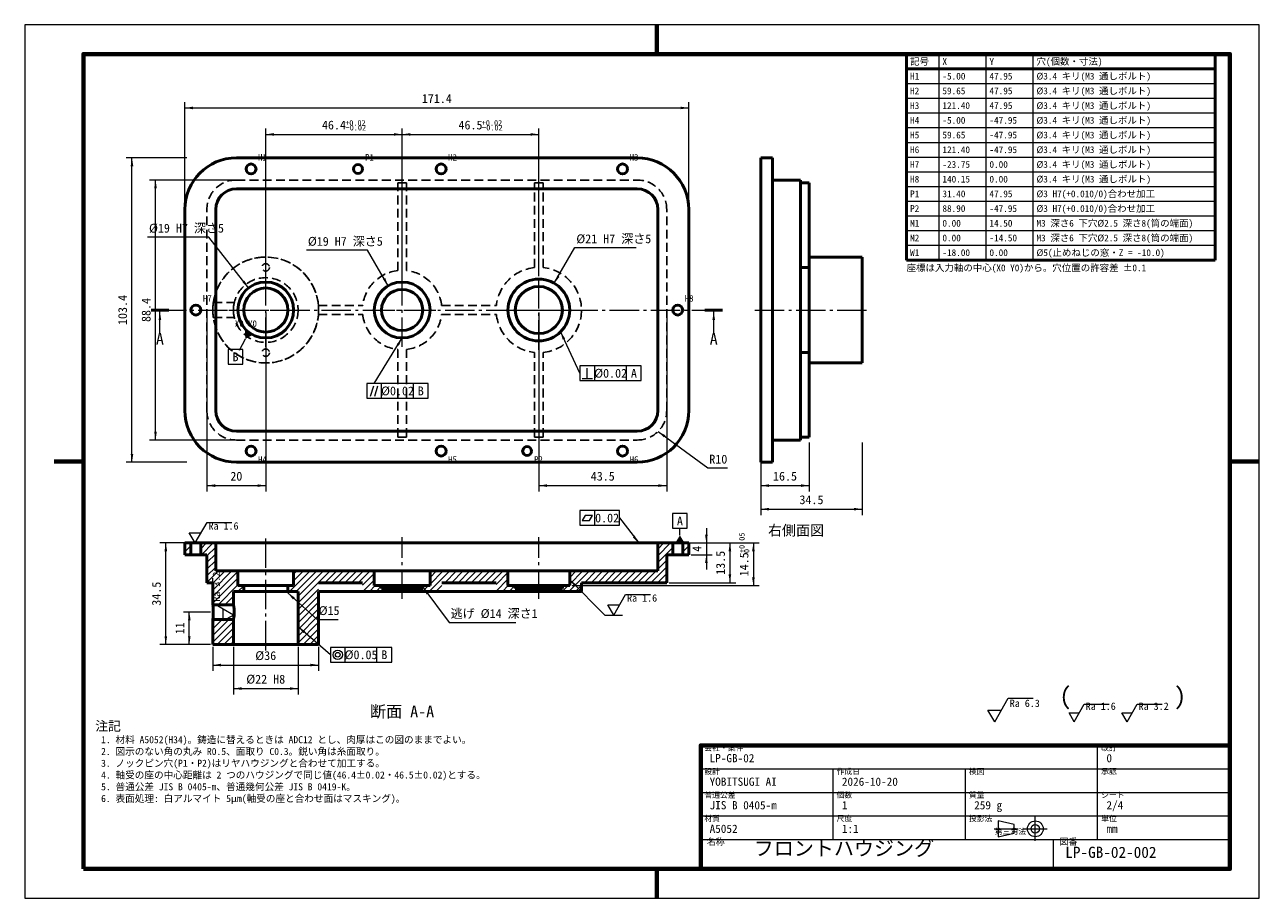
# Model space of a CAD drawing. Header units: millimetres. Extents: x 0 to 420, y 0 to 297.
import ezdxf
from ezdxf.enums import TextEntityAlignment as Align

# ---------------------------------------------------------------- set-up
doc = ezdxf.new("R2010")
doc.units = ezdxf.units.MM
doc.linetypes.add('GB_CENTER', pattern=[14, 10, -1.5, 1, -1.5])
doc.linetypes.add('GB_HIDDEN', pattern=[4.5, 3, -1.5])
for name, color, linetype, lineweight in [('BORDER', 7, 'Continuous', 70), ('CENTER', 7, 'GB_CENTER', 20), ('CUT', 7, 'Continuous', 50), ('DIM', 7, 'Continuous', 20), ('HATCH', 7, 'Continuous', 13), ('HIDDEN', 7, 'GB_HIDDEN', 25), ('OUTLINE', 7, 'Continuous', 50), ('TEXT', 7, 'Continuous', 20), ('THIN', 7, 'Continuous', 20)]:
    doc.layers.add(name, color=color, linetype=linetype, lineweight=lineweight)
doc.styles.add('JP', font='msgothic.ttc')

msp = doc.modelspace()

# ---------------------------------------------------------------- linework, layer by layer
at = {"layer": 'BORDER'}
for p, q in [((215, 287), (215, 297)), ((10, 148.5), (20, 148.5)), ((410, 148.5), (420, 148.5)), ((215, 0), (215, 10))]:
    msp.add_line(p, q, dxfattribs=at)
for points in [[(20, 10), (410, 10), (410, 287), (20, 287)], [(230, 10), (410, 10), (410, 52), (230, 52)]]:
    msp.add_lwpolyline(points, close=True, dxfattribs=at)
at = {"layer": 'CENTER'}
for p, q in [((82, 187.5), (82, 212.5)), ((128.4, 187.5), (128.4, 212.5)), ((174.9, 186.5), (174.9, 213.5)), ((45, 200), (235.4, 200)), ((69.5, 200), (94.5, 200)), ((115.9, 200), (140.9, 200)), ((161.4, 200), (188.4, 200)), ((248.4, 200), (286.9, 200)), ((82, 84.3), (82, 122.8)), ((128.4, 101.8), (128.4, 122.8)), ((174.9, 101.8), (174.9, 122.8)), ((343.8, 19.55), (343.8, 27.65)), ((329.85, 23.6), (337.95, 23.6)), ((339.75, 23.6), (347.85, 23.6))]:
    msp.add_line(p, q, dxfattribs=at)
at = {"layer": 'CUT'}
for p, q in [((43, 200), (49, 200)), ((231.4, 200), (237.4, 200))]:
    msp.add_line(p, q, dxfattribs=at)
at = {"layer": 'DIM'}
for p, q in [((54.5, 235.5), (54.5, 270.7)), ((225.9, 235.5), (225.9, 270.7)), ((54.5, 268.7), (225.9, 268.7)), ((82, 211.5), (82, 261.7)), ((128.4, 211.5), (128.4, 261.7)), ((128.4, 211.5), (128.4, 261.7)), ((174.9, 211.5), (174.9, 261.7)), ((82, 259.7), (128.4, 259.7)), ((128.4, 259.7), (174.9, 259.7)), ((55.2, 251.7), (34.5, 251.7)), ((36.5, 148.3), (36.5, 251.7)), ((71.2, 244.2), (42.5, 244.2)), ((44.5, 155.8), (44.5, 244.2)), ((62.61, 224.82), (41.79, 224.82)), ((76.15, 207.49), (62.61, 224.82)), ((116.65, 220.35), (95.83, 220.35)), ((123.65, 208.23), (116.65, 220.35)), ((180.15, 209.09), (187.15, 221.22)), ((187.15, 221.22), (207.97, 221.22)), ((46, 192), (46, 199.4)), ((62, 199.2), (62, 138.3)), ((82, 199.2), (82, 138.3)), ((174.9, 199.2), (174.9, 138.3)), ((218.4, 199.2), (218.4, 138.3)), ((234.4, 192), (234.4, 199.4)), ((75.05, 190.12), (72.93, 186.27)), ((118.9, 175), (128.4, 190.5)), ((188.9, 178.5), (182.25, 192.65)), ((193.9, 176), (193.9, 181)), ((204.75, 176), (204.75, 181)), ((189.65, 176.75), (193.15, 176.75)), ((191.4, 176.75), (191.4, 180.25)), ((117.68, 170.75), (118.73, 174.25)), ((119.08, 170.75), (120.12, 174.25)), ((121.4, 170), (121.4, 175)), ((132.25, 170), (132.25, 175)), ((71.2, 155.8), (42.5, 155.8)), ((215.47, 158.73), (232.4, 146.3)), ((250.4, 155), (250.4, 138.3)), ((250.4, 155), (250.4, 130.3)), ((266.9, 155), (266.9, 138.3)), ((284.9, 155), (284.9, 130.3)), ((55.2, 148.3), (34.5, 148.3)), ((232.4, 146.3), (239.12, 146.3)), ((62, 140.3), (82, 140.3)), ((174.9, 140.3), (218.4, 140.3)), ((250.4, 140.3), (266.9, 140.3)), ((193.9, 126.8), (193.9, 131.8)), ((250.4, 132.3), (284.9, 132.3)), ((58, 120.8), (62.04, 127.8)), ((62.04, 127.8), (70.52, 127.8)), ((202.36, 129.3), (208.9, 120.8)), ((58, 120.8), (55.98, 124.3)), ((55.98, 124.3), (60.02, 124.3)), ((222.9, 123.4), (222.9, 125.8)), ((231.9, 125.8), (231.9, 111.8)), ((61.2, 120.8), (46, 120.8)), ((48, 86.3), (48, 120.8)), ((175.7, 120.8), (249.9, 120.8)), ((219.2, 120.8), (241.9, 120.8)), ((226.7, 120.8), (233.9, 120.8)), ((239.9, 120.8), (239.9, 107.3)), ((247.9, 120.8), (247.9, 106.3)), ((226.7, 116.8), (233.9, 116.8)), ((64, 100.34), (64, 108.82)), ((135.4, 105.8), (144.4, 93.8)), ((185.4, 108.3), (197.4, 96.3)), ((186.2, 106.3), (249.9, 106.3)), ((219.2, 107.3), (241.9, 107.3)), ((89.5, 103.8), (99.5, 94.8)), ((200.4, 96.3), (204.44, 103.3)), ((204.44, 103.3), (212.92, 103.3)), ((63.2, 97.3), (54, 97.3)), ((56, 86.3), (56, 97.3)), ((71, 96.3), (64, 100.34)), ((67.5, 94.28), (67.5, 98.32)), ((200.4, 96.3), (198.38, 99.8)), ((198.38, 99.8), (202.42, 99.8)), ((71, 96.3), (67.5, 94.28)), ((99.5, 94.8), (106.67, 94.8)), ((144.4, 93.8), (167.08, 93.8)), ((197.4, 96.3), (203.4, 96.3)), ((104, 82.8), (93, 92.3)), ((63.2, 86.3), (46, 86.3)), ((63.2, 86.3), (54, 86.3)), ((64, 85.5), (64, 77.3)), ((71, 85.5), (71, 69.3)), ((93, 85.5), (93, 69.3)), ((100, 85.5), (100, 77.3)), ((109, 80.3), (109, 85.3)), ((119.85, 80.3), (119.85, 85.3)), ((64, 79.3), (100, 79.3)), ((71, 71.3), (93, 71.3)), ((330, 60), (334.62, 68)), ((334.62, 68), (343.1, 68)), ((330, 60), (327.69, 64)), ((327.69, 64), (332.31, 64)), ((357, 60), (355.27, 63)), ((355.27, 63), (358.73, 63)), ((357, 60), (360.46, 66)), ((360.46, 66), (368.94, 66)), ((375, 60), (373.27, 63)), ((373.27, 63), (376.73, 63)), ((375, 60), (378.46, 66)), ((378.46, 66), (386.94, 66))]:
    msp.add_line(p, q, dxfattribs=at)
for points in [[(69.22, 181.58), (74.22, 181.58), (74.22, 186.58), (69.22, 186.58)], [(188.9, 176), (209.75, 176), (209.75, 181), (188.9, 181)], [(116.4, 170), (137.25, 170), (137.25, 175), (116.4, 175)], [(188.9, 126.8), (202.36, 126.8), (202.36, 131.8), (188.9, 131.8)], [(220.4, 125.8), (225.4, 125.8), (225.4, 130.8), (220.4, 130.8)], [(189.65, 128.43), (192.1, 128.43), (193.15, 130.18), (190.7, 130.18)], [(104, 80.3), (124.85, 80.3), (124.85, 85.3), (104, 85.3)]]:
    msp.add_lwpolyline(points, close=True, dxfattribs=at)
for radius in [1.57, 0.787]:
    msp.add_circle((106.5, 82.8), radius, dxfattribs=at)
for points in [[(54.5, 268.7), (57.3, 269.15), (57.3, 268.25)], [(225.9, 268.7), (223.1, 268.25), (223.1, 269.15)], [(82, 259.7), (84.8, 260.15), (84.8, 259.25)], [(128.4, 259.7), (125.6, 259.25), (125.6, 260.15)], [(128.4, 259.7), (131.2, 260.15), (131.2, 259.25)], [(174.9, 259.7), (172.1, 259.25), (172.1, 260.15)], [(36.5, 251.7), (36.95, 248.9), (36.05, 248.9)], [(44.5, 244.2), (44.95, 241.4), (44.05, 241.4)], [(123.65, 208.23), (121.86, 210.43), (122.64, 210.88)], [(180.15, 209.09), (181.16, 211.74), (181.94, 211.29)], [(76.15, 207.49), (74.07, 209.42), (74.78, 209.97)], [(46, 199.4), (46.45, 196.6), (45.55, 196.6)], [(234.4, 199.4), (234.85, 196.6), (233.95, 196.6)], [(77.7, 191.63), (74.9, 193.17), (75.05, 190.12)], [(128.4, 190.5), (127.32, 187.88), (126.55, 188.35)], [(182.25, 192.65), (183.85, 190.31), (183.03, 189.92)], [(44.5, 155.8), (44.05, 158.6), (44.95, 158.6)], [(215.47, 158.73), (217.99, 157.43), (217.46, 156.71)], [(36.5, 148.3), (36.05, 151.1), (36.95, 151.1)], [(62, 140.3), (64.8, 140.75), (64.8, 139.85)], [(82, 140.3), (79.2, 139.85), (79.2, 140.75)], [(174.9, 140.3), (177.7, 140.75), (177.7, 139.85)], [(218.4, 140.3), (215.6, 139.85), (215.6, 140.75)], [(250.4, 140.3), (253.2, 140.75), (253.2, 139.85)], [(266.9, 140.3), (264.1, 139.85), (264.1, 140.75)], [(250.4, 132.3), (253.2, 132.75), (253.2, 131.85)], [(284.9, 132.3), (282.1, 131.85), (282.1, 132.75)], [(208.9, 120.8), (206.84, 122.74), (207.55, 123.29)], [(221.3, 120.8), (224.5, 120.8), (222.9, 123.4)], [(231.9, 120.8), (231.45, 123.6), (232.35, 123.6)], [(48, 120.8), (48.45, 118), (47.55, 118)], [(239.9, 120.8), (240.35, 118), (239.45, 118)], [(247.9, 120.8), (248.35, 118), (247.45, 118)], [(231.9, 116.8), (232.35, 114), (231.45, 114)], [(239.9, 107.3), (239.45, 110.1), (240.35, 110.1)], [(135.4, 105.8), (137.44, 103.83), (136.72, 103.29)], [(185.4, 108.3), (187.7, 106.64), (187.06, 106)], [(247.9, 106.3), (247.45, 109.1), (248.35, 109.1)], [(89.5, 103.8), (91.88, 102.26), (91.28, 101.59)], [(56, 97.3), (56.45, 94.5), (55.55, 94.5)], [(48, 86.3), (47.55, 89.1), (48.45, 89.1)], [(56, 86.3), (55.55, 89.1), (56.45, 89.1)], [(93, 92.3), (95.41, 90.81), (94.82, 90.13)], [(64, 79.3), (66.8, 79.75), (66.8, 78.85)], [(100, 79.3), (97.2, 78.85), (97.2, 79.75)], [(71, 71.3), (73.8, 71.75), (73.8, 70.85)], [(93, 71.3), (90.2, 70.85), (90.2, 71.75)]]:
    msp.add_solid(points, dxfattribs=at)
at = {"layer": 'HATCH'}
for p, q in [((54.5, 120.04), (55.26, 120.8)), ((54.5, 117.77), (56.55, 119.82)), ((59.95, 118.86), (61.89, 120.8)), ((60.15, 116.8), (64.15, 120.8)), ((62, 116.39), (65, 119.39)), ((215.4, 116.46), (219.74, 120.8)), ((215.4, 118.72), (217.48, 120.8)), ((215.4, 114.19), (220.45, 119.24)), ((223.85, 120.04), (224.61, 120.8)), ((223.85, 117.77), (225.9, 119.82)), ((55.79, 116.8), (56.55, 117.56)), ((62, 114.13), (65, 117.13)), ((62, 111.86), (65, 114.86)), ((215.4, 111.93), (218.4, 114.93)), ((220.27, 116.8), (220.45, 116.98)), ((225.14, 116.8), (225.9, 117.56)), ((62, 109.6), (65, 112.6)), ((62, 107.34), (65.96, 111.3)), ((64, 104.81), (70.49, 111.3)), ((64, 107.08), (68.22, 111.3)), ((64, 102.55), (72.5, 111.05)), ((90.11, 104.3), (97.11, 111.3)), ((91.5, 107.96), (94.84, 111.3)), ((91.5, 110.22), (92.58, 111.3)), ((92.37, 104.3), (99.37, 111.3)), ((93, 100.41), (103.89, 111.3)), ((93, 102.67), (101.63, 111.3)), ((102.16, 107.3), (106.16, 111.3)), ((104.42, 107.3), (108.42, 111.3)), ((106.68, 107.3), (110.68, 111.3)), ((108.94, 107.3), (112.94, 111.3)), ((111.21, 107.3), (115.21, 111.3)), ((113.47, 107.3), (117.47, 111.3)), ((114.9, 106.47), (118.9, 110.47)), ((137.62, 104.3), (144.62, 111.3)), ((137.9, 106.84), (142.36, 111.3)), ((137.9, 109.1), (140.1, 111.3)), ((142.89, 107.3), (146.89, 111.3)), ((145.15, 107.3), (149.15, 111.3)), ((147.41, 107.3), (151.41, 111.3)), ((149.67, 107.3), (153.67, 111.3)), ((151.94, 107.3), (155.94, 111.3)), ((154.2, 107.3), (158.2, 111.3)), ((156.46, 107.3), (160.46, 111.3)), ((158.73, 107.3), (162.73, 111.3)), ((160.4, 106.71), (164.4, 110.71)), ((185.14, 104.3), (192.14, 111.3)), ((185.4, 106.82), (189.88, 111.3)), ((185.4, 109.08), (187.62, 111.3)), ((190.4, 107.3), (194.4, 111.3)), ((192.67, 107.3), (196.67, 111.3)), ((194.93, 107.3), (198.93, 111.3)), ((197.19, 107.3), (201.19, 111.3)), ((199.45, 107.3), (203.45, 111.3)), ((201.72, 107.3), (205.72, 111.3)), ((203.98, 107.3), (207.98, 111.3)), ((206.24, 107.3), (210.24, 111.3)), ((208.51, 107.3), (212.51, 111.3)), ((210.77, 107.3), (214.77, 111.3)), ((213.03, 107.3), (218.4, 112.67)), ((215.29, 107.3), (218.4, 110.41)), ((64, 100.29), (72.5, 108.79)), ((65.78, 99.8), (72.5, 106.52)), ((72.54, 104.3), (74.5, 106.26)), ((89.5, 105.96), (89.84, 106.3)), ((93, 98.14), (100, 105.14)), ((115, 104.3), (118.9, 108.2)), ((117.26, 104.3), (119.26, 106.3)), ((119.52, 104.3), (121.4, 106.18)), ((121.78, 104.3), (122.78, 105.3)), ((124.05, 104.3), (125.05, 105.3)), ((126.31, 104.3), (127.31, 105.3)), ((128.57, 104.3), (129.57, 105.3)), ((130.83, 104.3), (131.83, 105.3)), ((133.1, 104.3), (134.1, 105.3)), ((135.36, 104.3), (137.36, 106.3)), ((139.89, 104.3), (141.9, 106.31)), ((160.4, 104.45), (164.4, 108.45)), ((162.51, 104.3), (164.51, 106.3)), ((164.78, 104.3), (166.78, 106.3)), ((167.04, 104.3), (168.04, 105.3)), ((169.3, 104.3), (170.3, 105.3)), ((171.56, 104.3), (172.56, 105.3)), ((173.83, 104.3), (174.83, 105.3)), ((176.09, 104.3), (177.09, 105.3)), ((178.35, 104.3), (179.35, 105.3)), ((180.62, 104.3), (181.62, 105.3)), ((182.88, 104.3), (184.88, 106.3)), ((187.4, 104.3), (189.4, 106.3)), ((217.56, 107.3), (218.4, 108.14)), ((68.04, 99.8), (71, 102.76)), ((93, 95.88), (100, 102.88)), ((70.3, 99.8), (71, 100.5)), ((93, 93.62), (100, 100.62)), ((93, 91.36), (100, 98.36)), ((64, 89.31), (69.49, 94.8)), ((64, 91.58), (67.22, 94.8)), ((64, 93.84), (64.96, 94.8)), ((64, 87.05), (71, 94.05)), ((93, 89.09), (100, 96.09)), ((93, 86.83), (100, 93.83)), ((65.51, 86.3), (71, 91.79)), ((67.78, 86.3), (71, 89.52)), ((94.73, 86.3), (100, 91.57)), ((97, 86.3), (100, 89.3)), ((70.04, 86.3), (71, 87.26)), ((99.26, 86.3), (100, 87.04))]:
    msp.add_line(p, q, dxfattribs=at)
at = {"layer": 'HIDDEN'}
for p, q in [((72, 251.7), (208.4, 251.7)), ((72, 244.2), (208.4, 244.2)), ((72, 244.2), (208.4, 244.2)), ((72, 241.2), (208.4, 241.2)), ((126.9, 213.42), (126.9, 243.2)), ((126.9, 243.2), (129.9, 243.2)), ((126.9, 213.42), (126.9, 243.2)), ((126.9, 243.2), (129.9, 243.2)), ((129.9, 213.42), (129.9, 243.2)), ((129.9, 213.42), (129.9, 243.2)), ((173.4, 214.42), (173.4, 243.2)), ((173.4, 243.2), (176.4, 243.2)), ((173.4, 214.42), (173.4, 243.2)), ((173.4, 243.2), (176.4, 243.2)), ((176.4, 214.42), (176.4, 243.2)), ((176.4, 214.42), (176.4, 243.2)), ((54.5, 165.8), (54.5, 234.2)), ((62, 165.8), (62, 234.2)), ((62, 165.8), (62, 234.2)), ((65, 165.8), (65, 234.2)), ((215.4, 165.8), (215.4, 234.2)), ((218.4, 165.8), (218.4, 234.2)), ((218.4, 165.8), (218.4, 234.2)), ((225.9, 165.8), (225.9, 234.2)), ((64.17, 202.5), (71.29, 202.5)), ((64.17, 197.5), (71.29, 197.5)), ((99.94, 201.5), (114.98, 201.5)), ((99.94, 201.5), (114.98, 201.5)), ((99.94, 198.5), (114.98, 198.5)), ((99.94, 198.5), (114.98, 198.5)), ((141.82, 201.5), (160.48, 201.5)), ((141.82, 201.5), (160.48, 201.5)), ((141.82, 198.5), (160.48, 198.5)), ((141.82, 198.5), (160.48, 198.5)), ((126.9, 156.8), (126.9, 186.58)), ((126.9, 156.8), (126.9, 186.58)), ((129.9, 156.8), (129.9, 186.58)), ((129.9, 156.8), (129.9, 186.58)), ((173.4, 156.8), (173.4, 185.58)), ((173.4, 156.8), (173.4, 185.58)), ((176.4, 156.8), (176.4, 185.58)), ((176.4, 156.8), (176.4, 185.58)), ((72, 158.8), (208.4, 158.8)), ((72, 155.8), (208.4, 155.8)), ((72, 155.8), (208.4, 155.8)), ((126.9, 156.8), (129.9, 156.8)), ((126.9, 156.8), (129.9, 156.8)), ((173.4, 156.8), (176.4, 156.8)), ((173.4, 156.8), (176.4, 156.8)), ((72, 148.3), (208.4, 148.3))]:
    msp.add_line(p, q, dxfattribs=at)
for points in [[(64, 200), (64, 200.21), (64, 200.41), (64.01, 200.6), (64.02, 200.79), (64.03, 200.97), (64.04, 201.15), (64.05, 201.31), (64.06, 201.46), (64.07, 201.6), (64.08, 201.73), (64.1, 201.85), (64.11, 201.95), (64.12, 202.05), (64.13, 202.14), (64.14, 202.21), (64.15, 202.28), (64.15, 202.34), (64.16, 202.39), (64.16, 202.43), (64.17, 202.46), (64.17, 202.48), (64.17, 202.5), (64.17, 202.5)], [(64.17, 202.5), (64.17, 202.48), (64.16, 202.43), (64.15, 202.34), (64.14, 202.21), (64.12, 202.05), (64.1, 201.85), (64.07, 201.6), (64.05, 201.31), (64.03, 200.97), (64.01, 200.6), (64, 200.21), (64, 199.79), (64.01, 199.4), (64.03, 199.03), (64.05, 198.69), (64.07, 198.4), (64.1, 198.15), (64.12, 197.95), (64.14, 197.78), (64.15, 197.66), (64.16, 197.57), (64.17, 197.52), (64.17, 197.5)], [(71, 200), (71, 200.21), (71.01, 200.41), (71.02, 200.6), (71.03, 200.79), (71.04, 200.97), (71.06, 201.15), (71.08, 201.31), (71.1, 201.46), (71.12, 201.6), (71.14, 201.73), (71.16, 201.85), (71.17, 201.95), (71.19, 202.05), (71.21, 202.14), (71.23, 202.21), (71.24, 202.28), (71.25, 202.34), (71.26, 202.39), (71.27, 202.43), (71.28, 202.46), (71.28, 202.48), (71.29, 202.5), (71.29, 202.5)], [(71.29, 202.5), (71.28, 202.48), (71.27, 202.43), (71.25, 202.34), (71.23, 202.21), (71.19, 202.05), (71.16, 201.85), (71.12, 201.6), (71.08, 201.31), (71.04, 200.97), (71.02, 200.6), (71, 200.21), (71, 199.79), (71.02, 199.4), (71.04, 199.03), (71.08, 198.69), (71.12, 198.4), (71.16, 198.15), (71.19, 197.95), (71.23, 197.79), (71.25, 197.66), (71.27, 197.57), (71.28, 197.52), (71.29, 197.5)], [(64.17, 197.5), (64.17, 197.5), (64.17, 197.52), (64.17, 197.54), (64.16, 197.57), (64.16, 197.61), (64.15, 197.66), (64.15, 197.72), (64.14, 197.78), (64.13, 197.86), (64.12, 197.95), (64.11, 198.05), (64.1, 198.15), (64.08, 198.27), (64.07, 198.4), (64.06, 198.54), (64.05, 198.69), (64.04, 198.85), (64.03, 199.03), (64.02, 199.21), (64.01, 199.4), (64, 199.59), (64, 199.79), (64, 200)], [(71.29, 197.5), (71.29, 197.5), (71.28, 197.52), (71.28, 197.54), (71.27, 197.57), (71.26, 197.61), (71.25, 197.66), (71.24, 197.72), (71.23, 197.79), (71.21, 197.86), (71.19, 197.95), (71.17, 198.05), (71.16, 198.15), (71.14, 198.27), (71.12, 198.4), (71.1, 198.54), (71.08, 198.69), (71.06, 198.85), (71.04, 199.03), (71.03, 199.21), (71.02, 199.4), (71.01, 199.59), (71, 199.79), (71, 200)]]:
    msp.add_lwpolyline(points, dxfattribs=at)
for centre, radius in [((77, 247.95), 1.7), ((113.4, 247.95), 1.5), ((141.65, 247.95), 1.7), ((203.4, 247.95), 1.7), ((82, 200), 18), ((82, 214.5), 1.26), ((82, 214.5), 1.26), ((82, 200), 11), ((82, 200), 11), ((174.9, 200), 10.5), ((82, 200), 9.5), ((82, 200), 7.5), ((128.4, 200), 9.5), ((128.4, 200), 7), ((174.9, 200), 8), ((58.25, 200), 1.7), ((222.15, 200), 1.7), ((82, 185.5), 1.26), ((82, 185.5), 1.26), ((77, 152.05), 1.7), ((141.65, 152.05), 1.7), ((170.9, 152.05), 1.5), ((203.4, 152.05), 1.7)]:
    msp.add_circle(centre, radius, dxfattribs=at)
for centre, radius, start, end in [((72, 234.2), 17.5, 90, 180), ((208.4, 234.2), 17.5, 0, 90), ((72, 234.2), 10, 90, 180), ((72, 234.2), 10, 90, 180), ((208.4, 234.2), 10, 0, 90), ((208.4, 234.2), 10, 0, 90), ((72, 234.2), 7, 90, 180), ((208.4, 234.2), 7, 0, 90), ((82, 200), 18, 4.7802, -4.7802), ((174.9, 200), 14.5, 95.9378, 174.0622), ((174.9, 200), 14.5, 95.9378, 174.0622), ((174.9, 200), 14.5, -84.0622, 84.0622), ((174.9, 200), 14.5, -84.0622, 84.0622), ((128.4, 200), 13.5, 96.3794, 173.6206), ((128.4, 200), 13.5, 96.3794, 173.6206), ((128.4, 200), 13.5, 6.3794, 83.6206), ((128.4, 200), 13.5, 6.3794, 83.6206), ((82, 200), 18, 0, 4.7802), ((82, 200), 18, -4.7802, 0), ((128.4, 200), 13.5, -173.6206, -96.3794), ((128.4, 200), 13.5, -173.6206, -96.3794), ((128.4, 200), 13.5, -83.6206, -6.3794), ((128.4, 200), 13.5, -83.6206, -6.3794), ((174.9, 200), 14.5, -174.0622, -95.9378), ((174.9, 200), 14.5, -174.0622, -95.9378), ((72, 165.8), 17.5, -180, -90), ((72, 165.8), 10, 180, -90), ((72, 165.8), 10, 180, -90), ((72, 165.8), 7, 180, -90), ((208.4, 165.8), 10, -90, 0), ((208.4, 165.8), 17.5, -90, 0), ((208.4, 165.8), 10, -90, 0), ((208.4, 165.8), 7, -90, 0)]:
    msp.add_arc(centre, radius, start, end, dxfattribs=at)
at = {"layer": 'OUTLINE'}
for p, q in [((300, 287), (405, 287)), ((300, 287), (300, 217)), ((405, 287), (405, 217)), ((300, 282), (405, 282)), ((72, 251.7), (208.4, 251.7)), ((254.4, 251.7), (250.4, 251.7)), ((263.9, 244.2), (254.4, 244.2)), ((208.4, 241.2), (72, 241.2)), ((266.9, 243.2), (263.9, 243.2)), ((266.9, 214.42), (266.9, 243.2)), ((54.5, 165.8), (54.5, 234.2)), ((65, 234.2), (65, 165.8)), ((215.4, 234.2), (215.4, 165.8)), ((225.9, 165.8), (225.9, 234.2)), ((250.4, 165.8), (250.4, 234.2)), ((254.4, 165.8), (254.4, 234.2)), ((263.9, 165.8), (263.9, 234.2)), ((266.9, 214.42), (263.9, 214.42)), ((284.9, 218), (266.9, 218)), ((300, 217), (405, 217)), ((266.9, 185.58), (263.9, 185.58)), ((266.9, 156.8), (266.9, 185.58)), ((284.9, 182), (266.9, 182)), ((208.4, 158.8), (72, 158.8)), ((263.9, 155.8), (254.4, 155.8)), ((266.9, 156.8), (263.9, 156.8)), ((72, 148.3), (208.4, 148.3)), ((254.4, 148.3), (250.4, 148.3)), ((54.5, 120.8), (54.5, 116.8)), ((56.55, 120.8), (54.5, 120.8)), ((56.55, 116.8), (56.55, 120.8)), ((65, 120.8), (59.95, 120.8)), ((59.95, 116.8), (59.95, 120.8)), ((65, 120.8), (65, 111.3)), ((208.4, 120.8), (72, 120.8)), ((220.45, 120.8), (215.4, 120.8)), ((215.4, 120.8), (215.4, 111.3)), ((220.45, 116.8), (220.45, 120.8)), ((225.9, 120.8), (223.85, 120.8)), ((223.85, 116.8), (223.85, 120.8)), ((225.9, 120.8), (225.9, 116.8)), ((56.55, 116.8), (54.5, 116.8)), ((62, 116.8), (59.95, 116.8)), ((62, 116.8), (62, 107.3)), ((220.45, 116.8), (218.4, 116.8)), ((218.4, 116.8), (218.4, 107.3)), ((225.9, 116.8), (223.85, 116.8)), ((72.5, 111.3), (65, 111.3)), ((72.5, 106.3), (72.5, 111.3)), ((118.9, 111.3), (91.5, 111.3)), ((91.5, 106.3), (91.5, 111.3)), ((118.9, 106.3), (118.9, 111.3)), ((164.4, 111.3), (137.9, 111.3)), ((137.9, 106.3), (137.9, 111.3)), ((164.4, 106.3), (164.4, 111.3)), ((215.4, 111.3), (185.4, 111.3)), ((185.4, 106.3), (185.4, 111.3)), ((64, 107.3), (62, 107.3)), ((64, 99.8), (64, 107.3)), ((74.5, 106.3), (72.5, 106.3)), ((74.5, 104.3), (74.5, 106.3)), ((91.5, 106.3), (89.5, 106.3)), ((89.5, 104.3), (89.5, 106.3)), ((100, 107.3), (114.9, 107.3)), ((100, 107.3), (114.9, 107.3)), ((100, 107.3), (114.9, 107.3)), ((100, 107.3), (114.9, 107.3)), ((100, 107.3), (114.9, 107.3)), ((121.4, 106.3), (118.9, 106.3)), ((121.4, 105.3), (121.4, 106.3)), ((135.4, 105.3), (121.4, 105.3)), ((137.9, 106.3), (135.4, 106.3)), ((135.4, 105.3), (135.4, 106.3)), ((141.9, 107.3), (160.4, 107.3)), ((141.9, 107.3), (160.4, 107.3)), ((141.9, 107.3), (160.4, 107.3)), ((141.9, 107.3), (160.4, 107.3)), ((141.9, 107.3), (160.4, 107.3)), ((166.9, 106.3), (164.4, 106.3)), ((166.9, 105.3), (166.9, 106.3)), ((182.9, 105.3), (166.9, 105.3)), ((185.4, 106.3), (182.9, 106.3)), ((182.9, 105.3), (182.9, 106.3)), ((218.4, 107.3), (189.4, 107.3)), ((189.4, 104.3), (189.4, 107.3)), ((71, 99.8), (71, 104.3)), ((74.5, 104.3), (71, 104.3)), ((93, 104.3), (89.5, 104.3)), ((93, 86.3), (93, 104.3)), ((100, 86.3), (100, 104.3)), ((189.4, 104.3), (100, 104.3)), ((64, 99.8), (71, 99.8)), ((64, 86.3), (64, 94.8)), ((64, 94.8), (71, 94.8)), ((71, 86.3), (71, 94.8)), ((71, 86.3), (64, 86.3)), ((100, 86.3), (93, 86.3))]:
    msp.add_line(p, q, dxfattribs=at)
for points in [[(250.4, 251.7), (250.4, 251.63), (250.4, 251.52), (250.4, 251.32), (250.4, 251.03), (250.4, 250.69), (250.4, 250.23), (250.4, 249.72), (250.4, 249.14), (250.4, 248.47), (250.4, 247.77), (250.4, 246.97), (250.4, 246.13), (250.4, 245.24), (250.4, 244.28), (250.4, 243.29), (250.4, 242.24), (250.4, 241.16), (250.4, 240.06), (250.4, 238.91), (250.4, 237.76), (250.4, 236.58), (250.4, 235.39), (250.4, 234.2)], [(254.4, 251.7), (254.4, 251.63), (254.4, 251.52), (254.4, 251.32), (254.4, 251.03), (254.4, 250.69), (254.4, 250.23), (254.4, 249.72), (254.4, 249.14), (254.4, 248.47), (254.4, 247.77), (254.4, 246.97), (254.4, 246.13), (254.4, 245.24), (254.4, 244.28), (254.4, 243.29), (254.4, 242.24), (254.4, 241.16), (254.4, 240.06), (254.4, 238.91), (254.4, 237.76), (254.4, 236.58), (254.4, 235.39), (254.4, 234.2)], [(263.9, 234.2), (263.9, 234.88), (263.9, 235.56), (263.9, 236.23), (263.9, 236.89), (263.9, 237.55), (263.9, 238.18), (263.9, 238.79), (263.9, 239.39), (263.9, 239.96), (263.9, 240.51), (263.9, 241.02), (263.9, 241.5), (263.9, 241.95), (263.9, 242.36), (263.9, 242.74), (263.9, 243.07), (263.9, 243.36), (263.9, 243.62), (263.9, 243.81), (263.9, 243.98), (263.9, 244.1), (263.9, 244.16), (263.9, 244.2)], [(266.9, 185.58), (266.9, 185.96), (266.9, 186.47), (266.9, 187.22), (266.9, 188.21), (266.9, 189.32), (266.9, 190.69), (266.9, 192.16), (266.9, 193.76), (266.9, 195.48), (266.9, 197.25), (266.9, 199.08), (266.9, 200.92), (266.9, 202.75), (266.9, 204.52), (266.9, 206.24), (266.9, 207.84), (266.9, 209.31), (266.9, 210.68), (266.9, 211.79), (266.9, 212.78), (266.9, 213.53), (266.9, 214.04), (266.9, 214.42)], [(284.9, 200), (284.9, 201.23), (284.9, 202.45), (284.9, 203.66), (284.9, 204.85), (284.9, 206.03), (284.9, 207.16), (284.9, 208.27), (284.9, 209.35), (284.9, 210.36), (284.9, 211.35), (284.9, 212.27), (284.9, 213.14), (284.9, 213.96), (284.9, 214.68), (284.9, 215.37), (284.9, 215.96), (284.9, 216.49), (284.9, 216.96), (284.9, 217.31), (284.9, 217.61), (284.9, 217.81), (284.9, 217.93), (284.9, 218)], [(284.9, 182), (284.9, 182.07), (284.9, 182.19), (284.9, 182.39), (284.9, 182.69), (284.9, 183.04), (284.9, 183.51), (284.9, 184.04), (284.9, 184.63), (284.9, 185.32), (284.9, 186.04), (284.9, 186.86), (284.9, 187.73), (284.9, 188.65), (284.9, 189.64), (284.9, 190.65), (284.9, 191.73), (284.9, 192.84), (284.9, 193.97), (284.9, 195.15), (284.9, 196.34), (284.9, 197.55), (284.9, 198.77), (284.9, 200)], [(250.4, 165.8), (250.4, 164.61), (250.4, 163.42), (250.4, 162.24), (250.4, 161.09), (250.4, 159.94), (250.4, 158.84), (250.4, 157.76), (250.4, 156.71), (250.4, 155.72), (250.4, 154.76), (250.4, 153.87), (250.4, 153.03), (250.4, 152.23), (250.4, 151.53), (250.4, 150.86), (250.4, 150.28), (250.4, 149.77), (250.4, 149.31), (250.4, 148.97), (250.4, 148.68), (250.4, 148.48), (250.4, 148.37), (250.4, 148.3)], [(254.4, 165.8), (254.4, 164.61), (254.4, 163.42), (254.4, 162.24), (254.4, 161.09), (254.4, 159.94), (254.4, 158.84), (254.4, 157.76), (254.4, 156.71), (254.4, 155.72), (254.4, 154.76), (254.4, 153.87), (254.4, 153.03), (254.4, 152.23), (254.4, 151.53), (254.4, 150.86), (254.4, 150.28), (254.4, 149.77), (254.4, 149.31), (254.4, 148.97), (254.4, 148.68), (254.4, 148.48), (254.4, 148.37), (254.4, 148.3)], [(263.9, 155.8), (263.9, 155.84), (263.9, 155.9), (263.9, 156.02), (263.9, 156.19), (263.9, 156.38), (263.9, 156.64), (263.9, 156.93), (263.9, 157.26), (263.9, 157.64), (263.9, 158.05), (263.9, 158.5), (263.9, 158.98), (263.9, 159.49), (263.9, 160.04), (263.9, 160.61), (263.9, 161.21), (263.9, 161.82), (263.9, 162.45), (263.9, 163.11), (263.9, 163.77), (263.9, 164.44), (263.9, 165.12), (263.9, 165.8)], [(59.95, 120.8), (59.92, 120.8), (59.88, 120.8), (59.8, 120.8), (59.69, 120.8), (59.57, 120.8), (59.4, 120.8), (59.23, 120.8), (59.03, 120.8), (58.82, 120.8), (58.6, 120.8), (58.37, 120.8), (58.13, 120.8), (57.9, 120.8), (57.68, 120.8), (57.47, 120.8), (57.27, 120.8), (57.1, 120.8), (56.93, 120.8), (56.81, 120.8), (56.7, 120.8), (56.62, 120.8), (56.58, 120.8), (56.55, 120.8)], [(65, 120.8), (65.03, 120.8), (65.07, 120.8), (65.15, 120.8), (65.27, 120.8), (65.41, 120.8), (65.59, 120.8), (65.79, 120.8), (66.02, 120.8), (66.29, 120.8), (66.57, 120.8), (66.89, 120.8), (67.23, 120.8), (67.58, 120.8), (67.97, 120.8), (68.37, 120.8), (68.78, 120.8), (69.22, 120.8), (69.66, 120.8), (70.11, 120.8), (70.58, 120.8), (71.05, 120.8), (71.52, 120.8), (72, 120.8)], [(208.4, 120.8), (208.88, 120.8), (209.35, 120.8), (209.82, 120.8), (210.29, 120.8), (210.74, 120.8), (211.18, 120.8), (211.62, 120.8), (212.03, 120.8), (212.43, 120.8), (212.82, 120.8), (213.17, 120.8), (213.51, 120.8), (213.83, 120.8), (214.11, 120.8), (214.38, 120.8), (214.61, 120.8), (214.81, 120.8), (214.99, 120.8), (215.13, 120.8), (215.25, 120.8), (215.33, 120.8), (215.37, 120.8), (215.4, 120.8)], [(223.85, 120.8), (223.82, 120.8), (223.78, 120.8), (223.7, 120.8), (223.59, 120.8), (223.47, 120.8), (223.3, 120.8), (223.13, 120.8), (222.93, 120.8), (222.72, 120.8), (222.5, 120.8), (222.27, 120.8), (222.03, 120.8), (221.8, 120.8), (221.58, 120.8), (221.37, 120.8), (221.17, 120.8), (221, 120.8), (220.83, 120.8), (220.71, 120.8), (220.6, 120.8), (220.52, 120.8), (220.48, 120.8), (220.45, 120.8)], [(59.95, 116.8), (59.92, 116.8), (59.88, 116.8), (59.8, 116.8), (59.69, 116.8), (59.57, 116.8), (59.4, 116.8), (59.23, 116.8), (59.03, 116.8), (58.82, 116.8), (58.6, 116.8), (58.37, 116.8), (58.13, 116.8), (57.9, 116.8), (57.68, 116.8), (57.47, 116.8), (57.27, 116.8), (57.1, 116.8), (56.93, 116.8), (56.81, 116.8), (56.7, 116.8), (56.62, 116.8), (56.58, 116.8), (56.55, 116.8)], [(223.85, 116.8), (223.82, 116.8), (223.78, 116.8), (223.7, 116.8), (223.59, 116.8), (223.47, 116.8), (223.3, 116.8), (223.13, 116.8), (222.93, 116.8), (222.72, 116.8), (222.5, 116.8), (222.27, 116.8), (222.03, 116.8), (221.8, 116.8), (221.58, 116.8), (221.37, 116.8), (221.17, 116.8), (221, 116.8), (220.83, 116.8), (220.71, 116.8), (220.6, 116.8), (220.52, 116.8), (220.48, 116.8), (220.45, 116.8)], [(91.5, 111.3), (91.36, 111.3), (91.11, 111.3), (90.68, 111.3), (90.07, 111.3), (89.36, 111.3), (88.45, 111.3), (87.45, 111.3), (86.36, 111.3), (85.16, 111.3), (83.93, 111.3), (82.64, 111.3), (81.36, 111.3), (80.07, 111.3), (78.84, 111.3), (77.64, 111.3), (76.55, 111.3), (75.55, 111.3), (74.64, 111.3), (73.93, 111.3), (73.32, 111.3), (72.89, 111.3), (72.64, 111.3), (72.5, 111.3)], [(137.9, 111.3), (137.76, 111.3), (137.51, 111.3), (137.08, 111.3), (136.47, 111.3), (135.76, 111.3), (134.85, 111.3), (133.85, 111.3), (132.76, 111.3), (131.56, 111.3), (130.33, 111.3), (129.04, 111.3), (127.76, 111.3), (126.47, 111.3), (125.24, 111.3), (124.04, 111.3), (122.95, 111.3), (121.95, 111.3), (121.04, 111.3), (120.33, 111.3), (119.72, 111.3), (119.29, 111.3), (119.04, 111.3), (118.9, 111.3)], [(185.4, 111.3), (185.24, 111.3), (184.97, 111.3), (184.5, 111.3), (183.82, 111.3), (183.04, 111.3), (182.02, 111.3), (180.93, 111.3), (179.72, 111.3), (178.39, 111.3), (177.03, 111.3), (175.61, 111.3), (174.19, 111.3), (172.77, 111.3), (171.41, 111.3), (170.08, 111.3), (168.87, 111.3), (167.78, 111.3), (166.76, 111.3), (165.98, 111.3), (165.3, 111.3), (164.83, 111.3), (164.56, 111.3), (164.4, 111.3)], [(64, 107.3), (63.84, 107.3), (63.68, 107.3), (63.53, 107.3), (63.38, 107.3), (63.24, 107.3), (63.11, 107.3), (62.99, 107.3), (62.87, 107.3), (62.76, 107.3), (62.65, 107.3), (62.56, 107.3), (62.47, 107.3), (62.39, 107.3), (62.32, 107.3), (62.25, 107.3), (62.19, 107.3), (62.14, 107.3), (62.1, 107.3), (62.07, 107.3), (62.04, 107.3), (62.02, 107.3), (62.01, 107.3), (62, 107.3)], [(89.5, 106.3), (89.39, 106.3), (89.19, 106.3), (88.85, 106.3), (88.37, 106.3), (87.81, 106.3), (87.09, 106.3), (86.31, 106.3), (85.44, 106.3), (84.5, 106.3), (83.52, 106.3), (82.51, 106.3), (81.49, 106.3), (80.48, 106.3), (79.5, 106.3), (78.56, 106.3), (77.69, 106.3), (76.91, 106.3), (76.19, 106.3), (75.63, 106.3), (75.15, 106.3), (74.81, 106.3), (74.61, 106.3), (74.5, 106.3)], [(135.4, 106.3), (135.29, 106.3), (135.11, 106.3), (134.8, 106.3), (134.34, 106.3), (133.82, 106.3), (133.15, 106.3), (132.42, 106.3), (131.61, 106.3), (130.73, 106.3), (129.82, 106.3), (128.87, 106.3), (127.93, 106.3), (126.98, 106.3), (126.07, 106.3), (125.19, 106.3), (124.38, 106.3), (123.65, 106.3), (122.98, 106.3), (122.46, 106.3), (122, 106.3), (121.69, 106.3), (121.51, 106.3), (121.4, 106.3)], [(182.9, 106.3), (182.78, 106.3), (182.57, 106.3), (182.21, 106.3), (181.69, 106.3), (181.1, 106.3), (180.33, 106.3), (179.49, 106.3), (178.57, 106.3), (177.56, 106.3), (176.53, 106.3), (175.44, 106.3), (174.36, 106.3), (173.27, 106.3), (172.24, 106.3), (171.23, 106.3), (170.31, 106.3), (169.47, 106.3), (168.7, 106.3), (168.11, 106.3), (167.59, 106.3), (167.23, 106.3), (167.02, 106.3), (166.9, 106.3)], [(89.5, 104.3), (89.39, 104.3), (89.19, 104.3), (88.85, 104.3), (88.37, 104.3), (87.81, 104.3), (87.09, 104.3), (86.31, 104.3), (85.44, 104.3), (84.5, 104.3), (83.52, 104.3), (82.51, 104.3), (81.49, 104.3), (80.48, 104.3), (79.5, 104.3), (78.56, 104.3), (77.69, 104.3), (76.91, 104.3), (76.19, 104.3), (75.63, 104.3), (75.15, 104.3), (74.81, 104.3), (74.61, 104.3), (74.5, 104.3)], [(64, 94.8), (64, 94.83), (64.02, 94.93), (64.04, 95.08), (64.06, 95.27), (64.08, 95.5), (64.11, 95.74), (64.13, 96), (64.15, 96.28), (64.16, 96.57), (64.17, 96.86), (64.17, 97.15), (64.17, 97.45), (64.17, 97.74), (64.16, 98.03), (64.15, 98.32), (64.13, 98.6), (64.11, 98.86), (64.08, 99.1), (64.06, 99.33), (64.04, 99.52), (64.02, 99.67), (64, 99.77), (64, 99.8)], [(71, 94.8), (71.01, 94.83), (71.03, 94.93), (71.06, 95.08), (71.1, 95.27), (71.14, 95.49), (71.17, 95.74), (71.21, 96), (71.24, 96.28), (71.26, 96.56), (71.28, 96.86), (71.29, 97.15), (71.29, 97.45), (71.28, 97.74), (71.26, 98.04), (71.24, 98.32), (71.21, 98.6), (71.17, 98.86), (71.14, 99.11), (71.1, 99.33), (71.06, 99.52), (71.03, 99.67), (71.01, 99.77), (71, 99.8)], [(93, 86.3), (92.83, 86.3), (92.55, 86.3), (92.05, 86.3), (91.34, 86.3), (90.52, 86.3), (89.46, 86.3), (88.31, 86.3), (87.04, 86.3), (85.66, 86.3), (84.23, 86.3), (82.74, 86.3), (81.26, 86.3), (79.77, 86.3), (78.34, 86.3), (76.96, 86.3), (75.69, 86.3), (74.54, 86.3), (73.48, 86.3), (72.66, 86.3), (71.95, 86.3), (71.45, 86.3), (71.17, 86.3), (71, 86.3)]]:
    msp.add_lwpolyline(points, dxfattribs=at)
for centre, radius in [((77, 247.95), 1.7), ((113.4, 247.95), 1.5), ((141.65, 247.95), 1.7), ((203.4, 247.95), 1.7), ((174.9, 200), 10.5), ((82, 200), 9.5), ((82, 200), 7.5), ((128.4, 200), 9.5), ((128.4, 200), 7), ((174.9, 200), 8), ((58.25, 200), 1.7), ((222.15, 200), 1.7), ((77, 152.05), 1.7), ((141.65, 152.05), 1.7), ((170.9, 152.05), 1.5), ((203.4, 152.05), 1.7)]:
    msp.add_circle(centre, radius, dxfattribs=at)
for centre, radius, start, end in [((72, 234.2), 17.5, 90, 180), ((208.4, 234.2), 17.5, 0, 90), ((72, 234.2), 7, 90, 180), ((208.4, 234.2), 7, 0, 90), ((72, 165.8), 17.5, -180, -90), ((72, 165.8), 7, 180, -90), ((208.4, 165.8), 17.5, -90, 0), ((208.4, 165.8), 7, -90, 0)]:
    msp.add_arc(centre, radius, start, end, dxfattribs=at)
at = {"layer": 'THIN'}
for p, q in [((311, 287), (311, 217)), ((327, 287), (327, 217)), ((343, 287), (343, 217)), ((300, 277), (405, 277)), ((300, 272), (405, 272)), ((300, 267), (405, 267)), ((300, 262), (405, 262)), ((300, 257), (405, 257)), ((300, 252), (405, 252)), ((300, 247), (405, 247)), ((300, 242), (405, 242)), ((300, 237), (405, 237)), ((300, 232), (405, 232)), ((300, 227), (405, 227)), ((300, 222), (405, 222)), ((365, 44), (365, 52)), ((230, 44), (410, 44)), ((275, 36), (275, 44)), ((320, 36), (320, 44)), ((365, 36), (365, 44)), ((230, 36), (410, 36)), ((275, 28), (275, 36)), ((320, 28), (320, 36)), ((365, 28), (365, 36)), ((230, 28), (410, 28)), ((275, 20), (275, 28)), ((320, 20), (320, 28)), ((365, 20), (365, 28)), ((230, 20), (410, 20)), ((350, 10), (350, 20))]:
    msp.add_line(p, q, dxfattribs=at)
for points in [[(0, 0), (420, 0), (420, 297), (0, 297)], [(331.2, 20.9), (336.6, 22.16), (336.6, 25.04), (331.2, 26.3)]]:
    msp.add_lwpolyline(points, close=True, dxfattribs=at)
for radius in [2.7, 1.44]:
    msp.add_circle((343.8, 23.6), radius, dxfattribs=at)

# ---------------------------------------------------------------- texts
at = {"layer": 'DIM', "style": 'JP'}
for s, p in [('171.4', (140.2, 269.5)), ('46.4', (105.2, 260.5)), ('46.5', (151.65, 260.5)), ('20', (72, 141.1)), ('43.5', (196.65, 141.1)), ('16.5', (258.65, 141.1)), ('34.5', (267.65, 133.1)), ('Ø36', (82, 80.1)), ('Ø22 H8', (82, 72.1))]:
    msp.add_text(s, height=3, dxfattribs=at).set_placement(p, align=Align.BOTTOM_CENTER)
for s, height, p in [('+0.02', 1.86, (109.03, 262.15)), ('+0.02', 1.86, (155.48, 262.15)), ('−0.02', 1.86, (109.03, 260.5)), ('−0.02', 1.86, (155.48, 260.5)), ('Ø19 H7 深さ5', 3, (42.29, 225.42)), ('Ø19 H7 深さ5', 3, (96.33, 220.95)), ('Ø21 H7 深さ5', 3, (187.65, 221.82)), ('R10', 3, (232.9, 146.9)), ('Ra 1.6', 2.5, (62.54, 124.6)), ('Ra 1.6', 2.5, (204.94, 100.1)), ('Ø15', 3, (100, 95.4)), ('逃げ Ø14 深さ1', 3, (144.9, 94.4)), ('Ra 6.3', 2.5, (335.12, 64.3)), ('Ra 1.6', 2.5, (360.96, 63.3)), ('Ra 3.2', 2.5, (378.96, 63.3))]:
    msp.add_text(s, height=height, dxfattribs=at).set_placement(p, align=Align.BOTTOM_LEFT)
for s, p in [('103.4', (35.7, 200)), ('88.4', (43.7, 200)), ('4', (231.1, 118.8)), ('13.5', (239.1, 114.05)), ('14.5', (247.1, 113.55)), ('34.5', (47.2, 103.55)), ('11', (55.2, 91.8))]:
    msp.add_text(s, height=3, rotation=90, dxfattribs=at).set_placement(p, align=Align.BOTTOM_CENTER)
for s, p in [('B', (71.72, 184.08)), ('Ø0.02', (199.33, 178.5)), ('A', (207.25, 178.5)), ('Ø0.02', (126.83, 172.5)), ('B', (134.75, 172.5)), ('0.02', (198.13, 129.3)), ('A', (222.9, 128.3)), ('Ø0.05', (114.43, 82.8)), ('B', (122.35, 82.8))]:
    msp.add_text(s, height=3, dxfattribs=at).set_placement(p, align=Align.MIDDLE_CENTER)
for s, height, p in [('+0.05', 1.86, (245.45, 117.38)), ('0', 1.86, (247.1, 117.38)), ('Ra 3.2', 2.5, (67.2, 100.84))]:
    msp.add_text(s, height=height, rotation=90, dxfattribs=at).set_placement(p, align=Align.BOTTOM_LEFT)
at = {"layer": 'TEXT', "style": 'JP'}
for s, p in [('記号', (301.2, 284.5)), ('X', (312.2, 284.5)), ('Y', (328.2, 284.5)), ('穴(個数・寸法)', (344.2, 284.5)), ('H1', (301.2, 279.5)), ('-5.00', (312.2, 279.5)), ('47.95', (328.2, 279.5)), ('Ø3.4 キリ(M3 通しボルト)', (344.2, 279.5)), ('H2', (301.2, 274.5)), ('59.65', (312.2, 274.5)), ('47.95', (328.2, 274.5)), ('Ø3.4 キリ(M3 通しボルト)', (344.2, 274.5)), ('H3', (301.2, 269.5)), ('121.40', (312.2, 269.5)), ('47.95', (328.2, 269.5)), ('Ø3.4 キリ(M3 通しボルト)', (344.2, 269.5)), ('H4', (301.2, 264.5)), ('-5.00', (312.2, 264.5)), ('-47.95', (328.2, 264.5)), ('Ø3.4 キリ(M3 通しボルト)', (344.2, 264.5)), ('H5', (301.2, 259.5)), ('59.65', (312.2, 259.5)), ('-47.95', (328.2, 259.5)), ('Ø3.4 キリ(M3 通しボルト)', (344.2, 259.5)), ('H6', (301.2, 254.5)), ('121.40', (312.2, 254.5)), ('-47.95', (328.2, 254.5)), ('Ø3.4 キリ(M3 通しボルト)', (344.2, 254.5)), ('H7', (301.2, 249.5)), ('-23.75', (312.2, 249.5)), ('0.00', (328.2, 249.5)), ('Ø3.4 キリ(M3 通しボルト)', (344.2, 249.5)), ('H8', (301.2, 244.5)), ('140.15', (312.2, 244.5)), ('0.00', (328.2, 244.5)), ('Ø3.4 キリ(M3 通しボルト)', (344.2, 244.5)), ('P1', (301.2, 239.5)), ('31.40', (312.2, 239.5)), ('47.95', (328.2, 239.5)), ('Ø3 H7(+0.010/0)合わせ加工', (344.2, 239.5)), ('P2', (301.2, 234.5)), ('88.90', (312.2, 234.5)), ('-47.95', (328.2, 234.5)), ('Ø3 H7(+0.010/0)合わせ加工', (344.2, 234.5)), ('M3 深さ6 下穴Ø2.5 深さ8(筒の端面)', (344.2, 229.5)), ('M1', (301.2, 229.5)), ('0.00', (312.2, 229.5)), ('14.50', (328.2, 229.5)), ('M2', (301.2, 224.5)), ('0.00', (312.2, 224.5)), ('-14.50', (328.2, 224.5)), ('M3 深さ6 下穴Ø2.5 深さ8(筒の端面)', (344.2, 224.5)), ('W1', (301.2, 219.5)), ('-18.00', (312.2, 219.5)), ('0.00', (328.2, 219.5)), ('Ø5(止めねじの窓・Z = -10.0)', (344.2, 219.5))]:
    msp.add_text(s, height=2.3, dxfattribs=at).set_placement(p, align=Align.MIDDLE_LEFT)
for s, height, p in [('H1', 2.2, (79.4, 250.15)), ('P1', 2.2, (115.8, 250.15)), ('H2', 2.2, (144.05, 250.15)), ('H3', 2.2, (205.8, 250.15)), ('座標は入力軸の中心(X0 Y0)から。穴位置の許容差 ±0.1', 2.3, (300, 212.5)), ('H7', 2.2, (60.65, 202.2)), ('H8', 2.2, (224.55, 202.2)), ('H4', 2.2, (79.4, 147.45)), ('H5', 2.2, (144.05, 147.45)), ('P2', 2.2, (173.3, 147.45)), ('H6', 2.2, (205.8, 147.45)), ('(', 6, (352, 64)), (')', 6, (391, 64)), ('注記', 3.2, (24, 56)), ('1. 材料 A5052(H34)。鋳造に替えるときは ADC12 とし、肉厚はこの図のままでよい。', 2.4, (26, 52)), ('2. 図示のない角の丸み R0.5、面取り C0.3。鋭い角は糸面取り。', 2.4, (26, 48)), ('会社・案件', 1.9, (231.2, 49.6)), ('改訂', 1.9, (366.2, 49.6)), ('3. ノックピン穴(P1・P2)はリヤハウジングと合わせて加工する。', 2.4, (26, 44)), ('LP-GB-02', 2.8, (233, 45.4)), ('0', 2.8, (368, 45.4)), ('4. 軸受の座の中心距離は 2 つのハウジングで同じ値(46.4±0.02・46.5±0.02)とする。', 2.4, (26, 40)), ('設計', 1.9, (231.2, 41.6)), ('作成日', 1.9, (276.2, 41.6)), ('検図', 1.9, (321.2, 41.6)), ('承認', 1.9, (366.2, 41.6)), ('5. 普通公差 JIS B 0405-m、普通幾何公差 JIS B 0419-K。', 2.4, (26, 36)), ('YOBITSUGI AI', 2.8, (233, 37.4)), ('2026-10-20', 2.8, (278, 37.4)), ('6. 表面処理: 白アルマイト 5μm(軸受の座と合わせ面はマスキング)。', 2.4, (26, 32)), ('普通公差', 1.9, (231.2, 33.6)), ('個数', 1.9, (276.2, 33.6)), ('質量', 1.9, (321.2, 33.6)), ('シート', 1.9, (366.2, 33.6)), ('JIS B 0405-m', 2.8, (233, 29.4)), ('1', 2.8, (278, 29.4)), ('259 g', 2.8, (323, 29.4)), ('2/4', 2.8, (368, 29.4)), ('材質', 1.9, (231.2, 25.6)), ('尺度', 1.9, (276.2, 25.6)), ('投影法', 1.9, (321.2, 25.6)), ('単位', 1.9, (366.2, 25.6)), ('A5052', 2.8, (233, 21.4)), ('1:1', 2.8, (278, 21.4)), ('第三角法', 1.9, (330, 21.2)), ('mm', 2.8, (368, 21.4)), ('名称', 2.2, (232, 17.5)), ('フロントハウジング', 5, (248, 13)), ('図番', 2.2, (352, 17.5)), ('LP-GB-02-002', 3.8, (354, 12.6))]:
    msp.add_text(s, height=height, dxfattribs=at).set_placement(p, align=Align.BOTTOM_LEFT)
msp.add_text('X0 Y0', height=2.2, dxfattribs=at).set_placement((79, 196.5), align=Align.TOP_RIGHT)
for s, height, p in [('A', 4, (46, 187)), ('A', 4, (234.4, 187)), ('右側面図', 3.5, (262.4, 122.3)), ('断面 A-A', 4, (128.4, 60.3))]:
    msp.add_text(s, height=height, dxfattribs=at).set_placement(p, align=Align.BOTTOM_CENTER)

doc.saveas('drawing.dxf')
